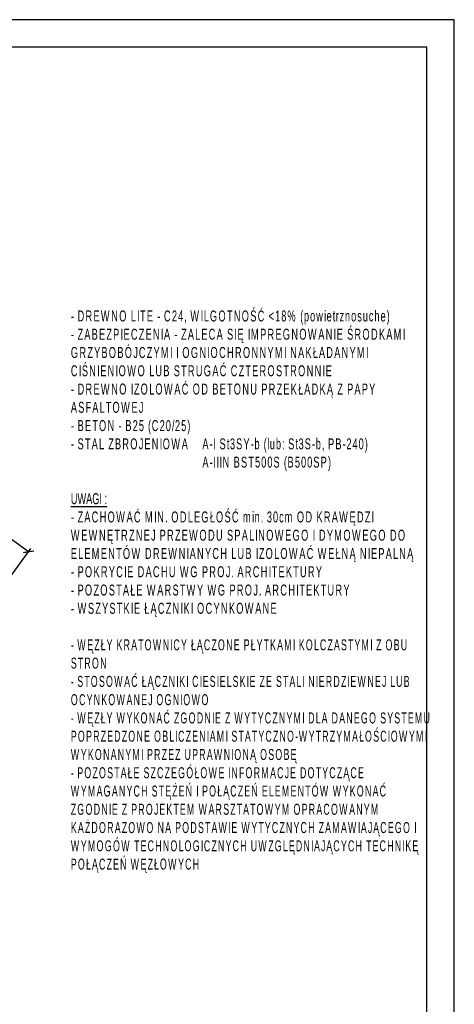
# Model space of a CAD drawing. Extents: x 10476 to 23681, y -304923 to -300723.
# Tile 17 of 25: x 23284 to 23681, y -304337 to -303438. Entities that reach past the tile are written whole.
import ezdxf

# ---------------------------------------------------------------- set-up
doc = ezdxf.new("R2010")
doc.units = 0
doc.header["$MEASUREMENT"] = 0
doc.layers.get('0').update_dxf_attribs({"linetype": 'CONTINUOUS'})
doc.layers.get('DEFPOINTS').update_dxf_attribs({"linetype": 'CONTINUOUS'})
doc.styles.add('ARIAL NAROW', font='arial.ttf', dxfattribs={"width": 0.6})
doc.styles.add('RAMKA', font='arial.ttf', dxfattribs={"width": 0.7})
doc.dimstyles.new('1-75', dxfattribs={"dimscale": 7, "dimtxt": 1.8, "dimasz": 1, "dimexe": 0.5, "dimexo": 1, "dimgap": 0.5, "dimtad": 1, "dimrnd": 0.5, "dimdsep": 46, "dimtxsty": 'RAMKA', "dimblk": 'ARCHTICK', "dimcen": 0, "dimclrd": 2, "dimclre": 2, "dimclrt": 7, "dimadec": 0, "dimazin": 2, "dimtfac": 1, "dimtix": 1, "dimtmove": 0, "dimatfit": 3, "dimfxl": 1, "dimtolj": 1, "dimarcsym": 0})

# ---------------------------------------------------------------- blocks, each defined once
blk = doc.blocks.new('_ArchTick')
at = {"color": 0, "linetype": 'Continuous', "const_width": 0.15}
blk.add_lwpolyline([(-0.5, -0.5), (0.5, 0.5)], dxfattribs=at)
blk = doc.blocks.new('*D146')
at = {"color": 2, "lineweight": -2, "ltscale": 35, "transparency": 16777216}
for p, q in [((22903.5, -303683.78), (22925.69, -303653.25)), ((23292.21, -303923.87), (22923.63, -303656.08)), ((23272.08, -303951.57), (23294.27, -303921.03))]:
    blk.add_line(p, q, dxfattribs=at)
at = {"layer": 'DEFPOINTS', "color": 0, "ltscale": 35, "transparency": 16777216}
for p in [(22923.63, -303656.08), (22899.39, -303689.45), (23267.97, -303957.24)]:
    blk.add_point(p, dxfattribs=at)
at = {"color": 2, "lineweight": -2, "ltscale": 35, "transparency": 16777216, "xscale": 7, "yscale": 7, "zscale": 7}
for p, rotation in [((22923.63, -303656.08), 144.0000000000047), ((23292.21, -303923.87), 324.0000000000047)]:
    blk.add_blockref('_ArchTick', p, dxfattribs=dict(at, rotation=rotation))
at = {"color": 7, "ltscale": 35, "transparency": 16777216, "insert": (23113.75, -303781.96), "char_height": 12.6, "attachment_point": 5, "rotation": 324, "style": 'RAMKA'}
blk.add_mtext('\\A1;455.5', dxfattribs=at)

msp = doc.modelspace()

# ---------------------------------------------------------------- linework, layer by layer
at = {"color": 7, "ltscale": 35}
for points in [[(21580.79, -304923.19), (23680.79, -304923.19), (23680.79, -303438.19), (21580.79, -303438.19)], [(21680.79, -304898.19), (23655.79, -304898.19), (23655.79, -303463.19), (21680.79, -303463.19)]]:
    msp.add_lwpolyline(points, close=True, dxfattribs=at)

# ---------------------------------------------------------------- texts
at = {"color": 7, "insert": (23330.81376, -303686.9486), "char_height": 10.00477989, "width": 320.6136217, "attachment_point": 1, "style": 'ARIAL NAROW'}
msp.add_mtext('{\\L\\P\\T1.2;\\l- DREWNO LITE - C24, WILGOTNOŚĆ <18% (powietrznosuche)\\P- ZABEZPIECZENIA - ZALECA SIĘ IMPREGNOWANIE ŚRODKAMI GRZYBOBÓJCZYMI I OGNIOCHRONNYMI NAKŁADANYMI CIŚNIENIOWO LUB STRUGAĆ CZTEROSTRONNIE\\P- DREWNO IZOLOWAĆ OD BETONU PRZEKŁADKĄ Z PAPY ASFALTOWEJ\\P- BETON - B25 (C20/25)\\P- STAL ZBROJENIOWA  ^IA-I St3SY-b (lub: St3S-b, PB-240)\\P^I^I^IA-IIIN BST500S (B500SP)\\P\\P\\T1;\\LUWAGI :\\T1.2;\\l\\P- ZACHOWAĆ MIN. ODLEGŁOŚĆ min. 30cm OD KRAWĘDZI WEWNĘTRZNEJ PRZEWODU SPALINOWEGO I DYMOWEGO DO ELEMENTÓW DREWNIANYCH LUB IZOLOWAĆ WEŁNĄ NIEPALNĄ\\P- POKRYCIE DACHU WG PROJ. ARCHITEKTURY\\P- POZOSTAŁE WARSTWY WG PROJ. ARCHITEKTURY\\P- WSZYSTKIE ŁĄCZNIKI OCYNKOWANE\\P \\P\\fArial Narrow|b0|i0|c238|p34;\\W0.7;- WĘZŁY KRATOWNICY ŁĄCZONE PŁYTKAMI KOLCZASTYMI Z OBU STRON\\P- STOSOWAĆ ŁĄCZNIKI CIESIELSKIE ZE STALI NIERDZIEWNEJ LUB OCYNKOWANEJ OGNIOWO\\P- WĘZŁY WYKONAĆ ZGODNIE Z WYTYCZNYMI DLA DANEGO SYSTEMU \\PPOPRZEDZONE OBLICZENIAMI STATYCZNO-WYTRZYMAŁOŚCIOWYMI \\PWYKONANYMI PRZEZ UPRAWNIONĄ OSOBĘ\\P- POZOSTAŁE SZCZEGÓŁOWE INFORMACJE DOTYCZĄCE WYMAGANYCH STĘŻEŃ I POŁĄCZEŃ ELEMENTÓW WYKONAĆ ZGODNIE Z PROJEKTEM WARSZTATOWYM OPRACOWANYM KAŻDORAZOWO NA PODSTAWIE WYTYCZNYCH ZAMAWIAJĄCEGO I WYMOGÓW TECHNOLOGICZNYCH UWZGLĘDNIAJĄCYCH TECHNIKĘ POŁĄCZEŃ WĘZŁOWYCH\\P\\fArial|b0|i0|c238|p34;\\W0.6; \\P\\P }', dxfattribs=at)

# ---------------------------------------------------------------- dimensions: what is measured, and where the dimension line sits
at = {"color": 2, "ltscale": 35}
dim = msp.add_aligned_dim(p1=(23267.96734, -303957.23646), p2=(22899.3872, -303689.44732), distance=-41.24851, dimstyle='1-75', dxfattribs=at)
dim.commit()
dim.dimension.update_dxf_attribs({"geometry": '*D146', "text_midpoint": (23113.74598, -303781.95586)})

doc.saveas('drawing.dxf')
